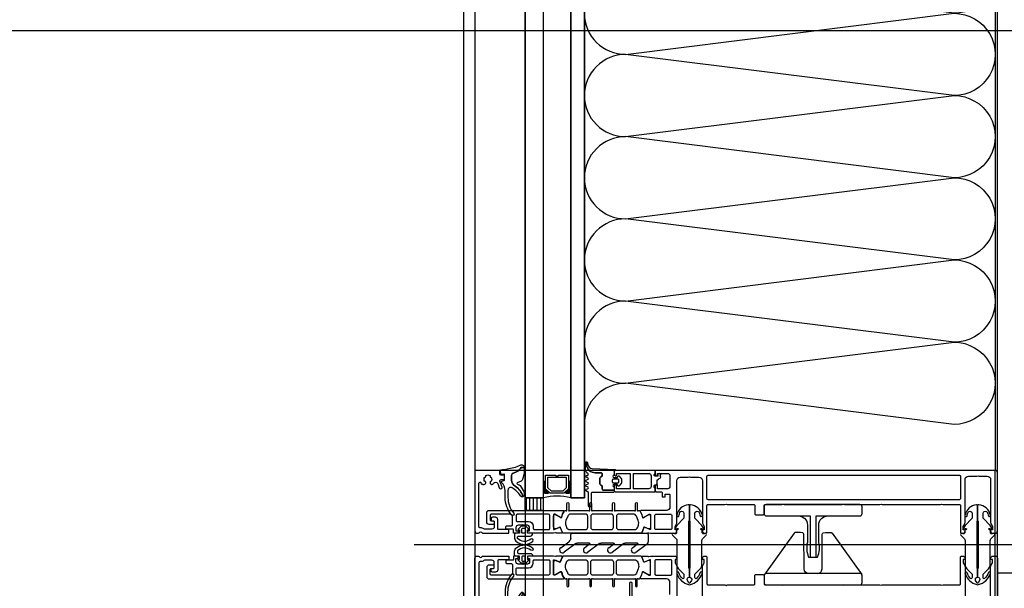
# Model space of a CAD drawing. Header units: millimetres. Extents: x 373037 to 682063, y 76092 to 274210.
# Tile 176 of 256: x 654842 to 655274, y 265988 to 266237. Entities that reach past the tile are written whole.
import ezdxf

# ---------------------------------------------------------------- set-up
doc = ezdxf.new("R2010")
doc.units = ezdxf.units.MM
doc.header["$LTSCALE"] = 100
doc.linetypes.add('ČERCHOVANÁ', pattern=[25.4, 12.7, -6.35, 0, -6.35])
doc.linetypes.add('ČÁRKOVANÁ', pattern=[19.05, 12.7, -6.35])
doc.layers.get('0').update_dxf_attribs({"linetype": 'CONTINUOUS'})
doc.layers.add('PUDORYS', color=253, linetype='CONTINUOUS')

# ---------------------------------------------------------------- blocks, each defined once
blk = doc.blocks.new('284336')
for points in [[(-0.7, -9.6), (-10, -9.6, 0.414511), (-10.51, -10.11), (-10.51, -15.51, -1), (-11.69, -15.51), (-11.69, -9.6), (-12.69, -8.95, -0.668884), (-12.6, -8.23), (-11.99, -8.01, 0.766384), (-11.99, -7.21), (-12.6, -6.99, -0.76831), (-12.6, -6.23), (-11.99, -6.01, 0.766384), (-11.99, -5.21), (-12.6, -4.99, -0.76831), (-12.6, -4.23), (-11.99, -4.01, 0.766384), (-11.99, -3.21), (-12.6, -2.99, -0.877523), (-12.5, -2.22), (-12.1, -2.22, 0.698129), (-11.83, -1.5, -0.220231), (-12.89, 0.78), (-12.89, 3.45, -0.157143), (-12.82, 3.68), (-12.69, 3.42, -0.067482), (-12.48, 2.53, 0.393136), (-8.66, -1.02), (-6.1, -1.02, -0.414214), (-5.61, -1.51), (-5.61, -2.22, -0.267949), (-5.85, -2.65), (-6.35, -2.93, 0.267949), (-6.61, -3.38), (-6.61, -5.84, 0.267949), (-6.35, -6.29), (-5.85, -6.57, -0.267949), (-5.61, -7), (-5.61, -8.11, 0.414215), (-5.1, -8.62), (-0.41, -8.62), (-0.41, -9.31, -0.414212), (-0.7, -9.6)], [(-0.41, 0), (-0.41, -2, 0.990243), (-0.4, -3.02), (0.9, -3.02, 0.414214), (1.21, -2.71), (1.21, -2.61, -0.668123), (1.71, -2.4), (2.75, -3.45, -0.199004), (2.89, -3.79), (2.89, -5.43, -0.199038), (2.75, -5.77), (1.71, -6.82, -0.668191), (1.21, -6.61), (1.21, -6.51, 0.414214), (0.9, -6.2), (-0.4, -6.2, 0.990269), (-0.41, -7.22), (-0.41, -8.6), (-5.1, -8.6, -0.414215), (-5.59, -8.11), (-5.59, -7, 0.267949), (-5.84, -6.56), (-6.34, -6.27, -0.267949), (-6.59, -5.84), (-6.59, -3.38, -0.267949), (-6.34, -2.95), (-5.84, -2.66, 0.267949), (-5.59, -2.22), (-5.59, -1.51, 0.414214), (-6.1, -1), (-8.66, -1, -0.393156), (-12.46, 2.53, 0.067572), (-12.67, 3.43), (-12.8, 3.7, -0.637545), (-12.12, 3.53), (-11.92, 2.53, 0.344315), (-10.06, 0.91), (0, 0.38, -0.406913), (0.39, 0), (-0.41, 0)], [(1.7, -4.31, 0.414235), (1.2, -3.81), (-0.7, -3.81, 0.414214), (-1.2, -4.31), (-1.2, -4.91, 0.414214), (-0.7, -5.41), (1.2, -5.41, 0.414235), (1.7, -4.91), (1.7, -4.31)]]:
    blk.add_lwpolyline(points, format="xyb", close=True)
blk = doc.blocks.new('nesystémový nástavec 18')
for p, q in [((-18, 6.8), (-18, 8.8)), ((-17.5, 9.3), (-15.36, 9.3)), ((-15.36, 9.3), (0, 9.3)), ((0, 9.3), (0, 7.8)), ((-17, 6.3), (-17.5, 6.3)), ((-11, 8), (-17, 8)), ((-17, 8), (-17, 6.3)), ((-11, 1.3), (-11, 8)), ((-2.8, 8), (-9.7, 8)), ((-9.7, 1.3), (-9.7, 8)), ((-1.8, 2.3), (-1.8, 7)), ((-0.5, 7.3), (-0.5, 6.8)), ((0, 6.3), (0.55, 6.3)), ((0.55, 6.3), (0.95, 5.9)), ((0.95, 5.9), (0.95, 4.8)), ((0.95, 4.8), (0.95, 4.14)), ((-18, 0.5), (-18, 1.8)), ((-17.5, 2.3), (-17, 2.3)), ((-1.8, 0), (-17.5, 0)), ((-17, 2.3), (-17, 1.3)), ((-17, 1.3), (-11, 1.3)), ((-9.7, 1.3), (-2.8, 1.3)), ((0, 0), (-1.8, 0)), ((-0.4, 2.23), (-0.5, 2.04)), ((-0.5, 2.04), (-0.5, 2)), ((1.2, 2.44), (0, 2.44)), ((0, 1.5), (0, 0)), ((0.95, 4.14), (1.2, 4.14)), ((1.2, 1.85), (1.2, 2.44)), ((1.4, 3.94), (1.4, 3.84)), ((1.6, 3.64), (1.6, 3.64)), ((1.8, 1.37), (1.7, 1.35)), ((2.25, 1.63), (1.8, 1.37)), ((2.4, 2.84), (2.4, 1.89))]:
    blk.add_line(p, q)
for centre, radius, start, end in [((-17.5, 8.8), 0.5, 90, 180), ((-15.36, 9.8), 0.5, 270, 270.084), ((-17.5, 6.8), 0.5, 180.0012, 269.9988), ((-2.8, 7), 1, 0, 90), ((0, 7.3), 0.5, 89.9955, 180.0071), ((0, 6.8), 0.5, 179.9949, 270.006), ((0.75, 4.8), 0.2, 359.9656, 0.0344), ((-17.5, 1.8), 0.5, 89.999, 180.0002), ((-17.5, 0.5), 0.5, 180, 270), ((-2.8, 2.3), 1, 270, 0), ((0, 2), 0.5, 179.9716, 270.0327), ((0, 1.94), 0.5, 89.9975, 144.0007), ((1.2, 3.94), 0.2, 359.9707, 90.0249), ((1.7, 1.85), 0.5, 179.9991, 270), ((1.6, 3.84), 0.2, 179.9737, 270.035), ((1.6, 2.84), 0.8, 0.0065, 89.9919), ((2.1, 1.89), 0.3, 299.9815, 0.0183)]:
    blk.add_arc(centre, radius, start, end)
blk = doc.blocks.new('433270')
blk.add_lwpolyline([(1, 0, 0.414364), (0, -1), (0, -1.4, 0.255924), (0.23, -1.83, -0.547723), (0.23, -3.17, 0.255924), (0, -3.6), (0, -14.6, 0.414214), (0.3, -14.9), (1.2, -14.9, 0.414214), (1.7, -14.4), (1.7, -10.3, -0.414214), (2, -10), (6, -10, 0.414248), (7, -9), (7, -7.7, 0.414179), (6.5, -7.2), (5.7, -7.2, 0.414232), (5.4, -7.5), (5.4, -8.2, -0.414198), (5.1, -8.5), (2.8, -8.5, -0.414204), (1.8, -7.5), (1.8, -4.49, -0.147432), (1.97, -3.94, 0.147461), (2.4, -2.5), (2.4, -2.3, -0.414214), (2.9, -1.8), (21.87, -1.8, -0.668178), (22.22, -2.65), (22.16, -2.72, 1), (21.59, -3.29), (21.52, -3.35, 0.198912), (21.38, -3.71), (21.38, -4.05, 0.414214), (22.08, -4.75), (22.38, -4.75, 0.576988), (22.64, -4.3, -0.311246), (24.56, -4.3, 0.576988), (24.82, -4.75), (25.3, -4.75, -0.260065), (25.3, -6.65), (24.82, -6.65, 0.576988), (24.56, -7.1, -0.311246), (22.64, -7.1, 0.576988), (22.38, -6.65), (22.08, -6.65, 0.414214), (21.38, -7.35), (21.38, -7.61, 0.267949), (21.63, -8.04), (21.89, -8.2, -0.637047), (21.73, -10), (19.83, -10.7, 0.315299), (19.5, -11.17), (19.5, -11.49, 0.520567), (20.17, -11.96), (22.83, -10.99, -0.520567), (23.5, -11.46), (23.5, -12.5, 0.414062), (24, -13), (25, -13, 0.414186), (25.5, -12.5), (25.5, -11.5, -0.414182), (26, -11), (27, -11, 0.414214), (27.5, -10.5), (27.5, -0.5, 0.414214), (27, 0), (1, 0)], format="xyb", close=True)
blk = doc.blocks.new('284325')
for points in [[(0.84, -5.23, -0.560316), (0.94, -4.73), (1.94, -4.36, 0.3153), (2.14, -4.08), (2.14, -1.89, 0.451558), (1.8, -1.59), (0.9, -1.7, -0.399586), (0.57, -1.46), (0.3, -0.07, -0.415977), (0.53, 0.29, 0.024107), (6.15, 1.24, 0.076636), (8.99, 2.34, -0.577615), (10.79, 1.3), (10.02, 1.37, 0.283171), (9.08, 0.9, -0.168429), (7.07, -0.74), (5.9, -1.16, 0.315302), (5.24, -2.1), (5.24, -4.21, 0.269719), (6.76, -6.82, -0.194797), (10.18, -11.53, -0.342663), (9.17, -11.17, 0.119207), (5.43, -7.59, 0.578571), (3.63, -8.62), (3.63, -11.77, 0.176415), (6.16, -18.72, -1), (5.24, -19.49, -0.176415), (2.43, -11.77), (2.43, -8.89, 0.208286), (0.84, -5.23)], [(8.95, -6.65), (10.32, -8.78, -0.134555), (10.79, -10.63, -0.339795), (10.19, -11.53, 0.194788), (6.76, -6.81, -0.269736), (5.25, -4.21), (5.25, -2.1, -0.315302), (5.9, -1.17), (7.07, -0.74, 0.168429), (9.09, 0.89, -0.283167), (10.01, 1.36), (10.79, 1.29), (10.79, -0.74, -0.070852), (10.71, -1.3), (9.95, -3.93, -0.241839), (9.08, -4.83), (7.93, -5.22, 0.836024), (8.08, -6.19), (8.11, -6.19, -0.255349), (8.95, -6.65)]]:
    blk.add_lwpolyline(points, format="xyb", close=True)
blk = doc.blocks.new('*U16')
for points in [[(0, 0, 0.414243), (0.1, 0.1), (0, 0.9, -1.0001), (0.2, 0.9), (0.1, 0.1, 0.414228), (0.2, 0, 0.414228)], [(0.2, 0, 0.414243), (0.3, 0.1), (0.2, 0.9, -1.0001), (0.4, 0.9), (0.3, 0.1, 0.414228), (0.4, 0, 0.414228)], [(0.4, 0, 0.414243), (0.5, 0.1), (0.4, 0.9, -1.0001), (0.6, 0.9), (0.5, 0.1, 0.414228), (0.6, 0, 0.414228)], [(0.6, 0, 0.414243), (0.7, 0.1), (0.6, 0.9, -1.0001), (0.8, 0.9), (0.7, 0.1, 0.414228), (0.8, 0, 0.414228)], [(0.8, 0, 0.414243), (0.9, 0.1), (0.8, 0.9, -1.0001), (1, 0.9), (0.9, 0.1, 0.414228), (1, 0, 0.414228)], [(1, 0, 0.414243), (1.1, 0.1), (1, 0.9, -1.0001), (1.2, 0.9), (1.1, 0.1, 0.414228), (1.2, 0, 0.414228)], [(1.2, 0, 0.414243), (1.3, 0.1), (1.2, 0.9, -1.0001), (1.4, 0.9), (1.3, 0.1, 0.414228), (1.4, 0, 0.414228)], [(1.4, 0, 0.414243), (1.5, 0.1), (1.4, 0.9, -1.0001), (1.6, 0.9), (1.5, 0.1, 0.414228), (1.6, 0, 0.414228)], [(1.6, 0, 0.414243), (1.7, 0.1), (1.6, 0.9, -1.0001), (1.8, 0.9), (1.7, 0.1, 0.414228), (1.8, 0, 0.414228)], [(1.8, 0, 0.414243), (1.9, 0.1), (1.8001, 0.9, -1.0001), (2, 0.9), (1.9001, 0.1, 0.414228), (2, 0, 0.414228)]]:
    blk.add_lwpolyline(points, format="xyb")
blk = doc.blocks.new('244748_a')
blk.add_lwpolyline([(8.32, -1.69, 0.082248), (6.34, -0.9, -1.09695), (6.94, -0.1, -0.315353), (11.26, -5.15, -0.480529), (10.87, -5.64), (4.27, -5.64), (4.08, -5.45), (-16.53, -5.45), (-16.72, -5.64), (-20.43, -5.64, 0.574019), (-21.93, -4.78), (-22.99, -5.4, 0.524827), (-22.99, -5.9), (-21.93, -6.52, 0.574021), (-20.43, -5.66), (-16.72, -5.66), (-16.53, -5.85), (4.08, -5.85), (4.27, -5.66), (10.87, -5.66, -0.480529), (11.26, -6.15, -0.326229), (6.88, -11.09, -1.09695), (6.28, -10.3, 0.081457), (8.32, -9.61, 0.599203), (7.48, -8.05), (5.52, -8.05, 0.198965), (5.17, -8.2), (2.22, -11.15), (0.93, -12.01, -0.738038), (0.51, -11.62), (0.87, -11, 1), (0.35, -10.7), (0, -11.3), (-0.98, -11.3, 0.619205), (-1.45, -12.06), (-1.28, -12.43, -0.808139), (-2.04, -13.04), (-3.63, -11.44, 0.198906), (-4.34, -11.15), (-14.99, -11.15, -0.198936), (-16.76, -10.42), (-18.98, -8.2, 0.198942), (-19.33, -8.05), (-20.67, -8.05, 0.500217), (-21.09, -8.73, 0.122037), (-18.5, -10.27, -1.093735), (-19.1, -11.07, -0.240768), (-23.7, -6.07, -0.106226), (-23.7, -5.23, -0.256232), (-19, -0.13, -1.093735), (-18.4, -0.92, 0.116856), (-21.09, -2.57, 0.500217), (-20.67, -3.25), (-19.33, -3.25, 0.198942), (-18.98, -3.1), (-16.75, -0.88, -0.198936), (-14.99, -0.15), (-4.34, -0.15, 0.198907), (-3.63, 0.14), (-2.04, 1.74, -0.808139), (-1.28, 1.13), (-1.45, 0.76, 0.619205), (-0.98, 0), (0, 0), (0.35, -0.6, 1), (0.87, -0.3), (0.51, 0.32, -0.738038), (0.93, 0.71), (2.22, -0.15), (5.17, -3.1, 0.198965), (5.52, -3.25), (7.48, -3.25, 0.599203)], format="xyb", close=True)
blk = doc.blocks.new('236134_0100_s_v')
for points in [[(22.8, -23), (22.8, -5), (42, -5, 0.414214), (43, -4), (43, -1, 0.414214), (42, 0), (1, 0, 0.414214), (0, -1), (0, -4, 0.414214), (1, -5), (20.2, -5), (20.2, -23)], [(15, -5, -0.414214), (19, -9), (19, -16.57, 0.165764), (19.53, -23), (23.47, -23, 0.165764), (24, -16.57), (24, -9, -0.414214), (28, -5)]]:
    blk.add_lwpolyline(points, format="xyb")
blk = doc.blocks.new('236134_0200_s_v')
for points in [[(19.58, 5, -0.41166), (17.58, 6.98), (17.45, 22.25, 0.344217), (17.07, 22.73), (16, 23), (14, 23, 0.240828), (13.19, 22.59), (0.19, 4.59)], [(23.42, 5, 0.41166), (25.42, 6.98), (25.55, 22.25, -0.344217), (25.93, 22.73), (27, 23), (29, 23, -0.240828), (29.81, 22.59), (42.81, 4.59)]]:
    blk.add_lwpolyline(points, format="xyb")
blk.add_lwpolyline([(42, 5), (1, 5, 0.414214), (0, 4), (0, 1, 0.414214), (1, 0), (42, 0, 0.414214), (43, 1), (43, 4, 0.414214)], format="xyb", close=True)
blk = doc.blocks.new('288126')
for points in [[(-16.5, 0), (16.5, 0)], [(-21.36, -6.34), (-17.8, -3.69)], [(-17, -2.08), (-17, -0.5)], [(-8.83, -4.3), (-14.11, -4.3)], [(1.81, -4.3), (-3.71, -4.3)], [(12.21, -4.3), (6.93, -4.3)], [(17, -0.5), (17, -3.8)], [(-14.71, -4.5), (-19.87, -8.34)], [(-10.96, -6.34), (-8.71, -4.66)], [(-4.31, -4.5), (-9.47, -8.34)], [(-0.35, -6.36), (1.93, -4.66)], [(6.33, -4.5), (1.14, -8.37)], [(10.05, -6.36), (12.33, -4.66)], [(16.6, -4.6), (11.54, -8.37)]]:
    blk.add_lwpolyline(points)
for centre, radius, start, end in [((16.5, -0.5), 0.5, 0, 90), ((-16.5, -0.5), 0.5, 90, 180), ((16, -3.8), 1, 306.7059, 0), ((-20.61, -7.34), 1.25, 126.7059, 306.7059), ((-10.21, -7.34), 1.25, 126.7059, 306.7059), ((0.4, -7.37), 1.25, 126.7059, 306.7059), ((10.8, -7.37), 1.25, 126.7059, 306.7059)]:
    blk.add_arc(centre, radius, start, end)
at = {"extrusion": (0, 0, -1)}
for centre, radius, start, end in [((19, -2.08), 2, 180, 233.2941), ((14.11, -5.3), 1, 53.2941, 90), ((8.83, -4.5), 0.2, 90, 233.2941), ((3.71, -5.3), 1, 53.2941, 90), ((-1.81, -4.5), 0.2, 90, 233.2941), ((-6.93, -5.3), 1, 53.2941, 90), ((-12.21, -4.5), 0.2, 90, 233.2941)]:
    blk.add_arc(centre, radius, start, end, dxfattribs=at)
blk = doc.blocks.new('246426')
for points in [[(-1.84, 0.64), (-2.86, -0.38, 0.198926), (-3.15, -1.09), (-3.15, -2.31, 0.198926), (-2.86, -3.02), (-1.84, -4.04, 0.637051), (-1.5, -3.92), (-1.45, -3.4), (-0.3, -3.4, -0.41484), (0, -3.7), (0, -5.19, 0.414232), (0.5, -5.69), (2.14, -5.69, 0.071862), (2.2, -5.68, 0.157876), (3.73, -4.64, 0.360336), (3.48, 2.39, 0.964062), (2.54, 1.48, -0.403385), (2.25, -4.34, -0.190964), (2.11, -4.39), (1.7, -4.39, -0.414214), (1.2, -3.89), (1.2, 1.31, 0.414201), (0.2, 2.31), (0, 2.31), (0, 0.3, -0.414214), (-0.3, 0), (-1.45, 0), (-1.5, 0.52, 0.637051), (-1.84, 0.64)], [(-2.25, -1.4, -0.414214), (-1.85, -1), (-0.4, -1, -0.414214), (0, -1.4), (0, -2, -0.414214), (-0.4, -2.4), (-1.85, -2.4, -0.414214), (-2.25, -2), (-2.25, -1.4)]]:
    blk.add_lwpolyline(points, format="xyb", close=True)

msp = doc.modelspace()

# ---------------------------------------------------------------- hatches: boundary and pattern name
at = {"layer": 'PUDORYS', "true_color": 0x939598}
h = msp.add_hatch(dxfattribs=at)
h.set_pattern_fill('ANSI31', color=252, scale=0.5, angle=585)
h.set_pattern_definition([(270, (722451.9952, 255707.7333), (1.5875, -8e-16), [])])
h.paths.add_polyline_path([(655071.64, 266022.15), (655071.64, 266027.65), (655063.64, 266027.65), (655063.64, 266022.15)])

# ---------------------------------------------------------------- linework, layer by layer
at = {"layer": 'PUDORYS', "color": 252, "true_color": 0x939598}
for p, q in [((655063.64, 266027.65), (655063.64, 266436.65)), ((655071.64, 266436.65), (655071.64, 266027.65)), ((655083.64, 266027.65), (655083.64, 266436.65)), ((655089.64, 266436.65), (655089.64, 266027.65)), ((655071.64, 266027.65), (655063.64, 266027.65)), ((655089.64, 266027.65), (655083.64, 266027.65)), ((655340.76, 266007.15), (655015.07, 266007.15)), ((655576.64, 265994.65), (655270.64, 265994.65))]:
    msp.add_line(p, q, dxfattribs=at)
at = {"layer": 'PUDORYS', "color": 252, "linetype": 'ČERCHOVANÁ', "ltscale": 25, "true_color": 0x939598}
msp.add_line((682063.19, 266232.15), (654424.22, 266232.15), dxfattribs=at)
msp.add_line((682063.19, 266232.15), (654424.22, 266232.15), dxfattribs=at)
at = {"layer": 'PUDORYS', "color": 252, "ltscale": 15, "true_color": 0x939598}
for points in [[(655036.64, 249592.15), (681616.64, 249592.15), (681616.64, 273272.15), (655036.64, 273272.15)], [(681611.64, 273267.15), (655041.64, 273267.15), (655041.64, 249597.15), (681611.64, 249597.15)], [(655063.64, 249619.15), (681589.64, 249619.15), (681589.64, 273245.15), (655063.64, 273245.15)], [(681581.64, 273237.15), (655071.64, 273237.15), (655071.64, 249627.15), (681581.64, 249627.15)], [(655270.64, 273038.15), (681383.2, 273038.15), (681383.2, 249826.15), (655270.64, 249826.15)], [(655083.64, 266027.65), (655089.64, 266027.65), (655089.64, 266436.65), (655083.64, 266436.65)], [(655089.64, 266424.65), (655269.64, 266424.65), (655269.64, 266039.65), (655089.64, 266039.65)], [(655041.64, 265974.65), (655269.64, 265974.65), (655269.64, 266039.65), (655041.64, 266039.65)]]:
    msp.add_lwpolyline(points, close=True, dxfattribs=at)
at = {"layer": 'PUDORYS', "color": 252, "linetype": 'ČÁRKOVANÁ', "ltscale": 5, "true_color": 0x939598}
for points in [[(681606.64, 249602.15), (655036.64, 249602.15), (655036.64, 273272.15), (681606.64, 273272.15)], [(681611.64, 249597.15), (655041.64, 249597.15), (655041.64, 273267.15), (681611.64, 273267.15)], [(681396.64, 249812.15), (655256.64, 249812.15), (655256.64, 273052.15), (681396.64, 273052.15)]]:
    msp.add_lwpolyline(points, close=True, dxfattribs=at)
at = {"layer": 'PUDORYS', "color": 252, "true_color": 0x939598}
msp.add_lwpolyline([(655270.64, 266038.65), (655270.64, 266425.65)], dxfattribs=at)
for points in [[(655269.64, 266039.65), (655121.14, 266039.65, 0.414214), (655120.64, 266039.15), (655120.64, 266037.85, 0.41422), (655121.14, 266037.35), (655121.64, 266037.35), (655121.64, 266038.35), (655126.14, 266038.35, -0.414214), (655127.14, 266037.35), (655127.14, 266032.65, -0.414214), (655126.14, 266031.65), (655121.64, 266031.65), (655121.64, 266033.35), (655121.14, 266033.35, 0.414201), (655120.64, 266032.85), (655120.64, 266030.85, 0.414214), (655121.14, 266030.35), (655123.28, 266030.35, -0.414214), (655123.78, 266029.85), (655123.78, 266028.05), (655125.03, 266028.05), (655125.03, 266029.25), (655126.84, 266029.25, -0.414214), (655127.14, 266028.95), (655127.14, 266023.66, -0.414167), (655125.64, 266022.16), (655118.64, 266022.15), (655114.54, 266022.15, 0.57735), (655114.19, 266021.55), (655114.69, 266020.69), (655115.12, 266019.2, 0.488701), (655115.56, 266019.02), (655118.03, 266020.45), (655118.45, 266020.45, -0.432566), (655118.64, 266020.25), (655118.64, 266013.95, -0.548397), (655118.36, 266013.76), (655115.98, 266014.83, 0.425336), (655115.71, 266014.72), (655114.89, 266012.7, 0.531563), (655115.26, 266012.15), (655117.33, 266012.15, 0.231306), (655117.56, 266012.27, -0.306185), (655117.88, 266012.37), (655118.64, 266012.15), (655129.14, 266012.15, 0.414214), (655130.14, 266013.15), (655130.14, 266013.65), (655129.34, 266013.65), (655129.34, 266015.15), (655130, 266016.3, 0.13165), (655130.14, 266016.8), (655130.14, 266035.16, -0.414214), (655131.64, 266036.66), (655135.14, 266036.66, -0.399985), (655136.14, 266036.66), (655139.84, 266036.66, -0.414214), (655141.34, 266035.16), (655141.34, 266016.8, 0.13165), (655141.47, 266016.3), (655142.13, 266015.15), (655142.13, 266013.65), (655141.33, 266013.65), (655141.33, 266013.15, 0.414214), (655142.33, 266012.15), (655142.84, 266012.15, 0.414214), (655143.34, 266012.65), (655143.34, 266024.25, -0.414214), (655143.84, 266024.75), (655151.24, 266024.75, -0.399985), (655152.24, 266024.75), (655163.84, 266024.75, -0.414214), (655164.34, 266024.25), (655164.34, 266020.65, 0.414214), (655164.84, 266020.15), (655167.84, 266020.15, 0.414214), (655168.34, 266020.65), (655168.34, 266024.25, -0.414214), (655168.84, 266024.75), (655176.14, 266024.75, -0.38324), (655177.14, 266024.75), (655202.64, 266024.75, -0.38324), (655203.64, 266024.75), (655219.14, 266024.75, -0.38324), (655220.14, 266024.75), (655245.64, 266024.75, -0.38324), (655246.64, 266024.75), (655253.94, 266024.75, -0.414214), (655254.44, 266024.25), (655254.44, 266012.65, 0.414214), (655254.94, 266012.15), (655255.44, 266012.15, 0.414214), (655256.44, 266013.15), (655256.44, 266013.65), (655255.64, 266013.65), (655255.64, 266015.15), (655256.3, 266016.31, 0.116937), (655256.44, 266016.81), (655256.44, 266035.66, -0.414232), (655257.94, 266037.16), (655261.65, 266037.16, -0.399985), (655262.65, 266037.16), (655266.14, 266037.16, -0.414232), (655267.64, 266035.66), (655267.64, 266016.81, 0.116937), (655267.77, 266016.31), (655268.44, 266015.15), (655268.44, 266013.65), (655267.64, 266013.65), (655267.64, 266013.15, 0.414214), (655268.64, 266012.15), (655269.64, 266012.15, 0.414214), (655270.64, 266013.15), (655270.64, 266038.65, 0.414214), (655269.64, 266039.65)], [(655143.84, 266037.55), (655253.94, 266037.55, -0.414214), (655254.44, 266037.05), (655254.44, 266027.35, -0.414214), (655253.94, 266026.85), (655143.84, 266026.85, -0.414214), (655143.34, 266027.35), (655143.34, 266037.05, -0.414214), (655143.84, 266037.55)], [(655114.3, 266012.15), (655102.39, 266012.15), (655080.48, 266012.15, -0.305837), (655080.01, 266012.47), (655079.09, 266014.75, 0.425336), (655078.82, 266014.86), (655077.21, 266014.15, -0.543753), (655076.15, 266014.83), (655076.15, 266019.73, -0.578182), (655077.05, 266020.25), (655079.24, 266018.99, 0.488505), (655079.68, 266019.17), (655080.11, 266020.68), (655080.88, 266022, -0.282478), (655081.15, 266022.15), (655081.6, 266022.15, 1.447009), (655081.95, 266022.29), (655081.95, 266025.25, -1), (655082.75, 266025.25), (655082.75, 266022.29, 1.447009), (655083.1, 266022.15), (655091.64, 266022.15, 1.447009), (655091.99, 266022.29), (655091.99, 266025.25, -1), (655092.79, 266025.25), (655092.79, 266022.29, 1.447009), (655093.14, 266022.15), (655101.64, 266022.15, 1.447009), (655101.99, 266022.29), (655101.99, 266025.25, -1), (655102.79, 266025.25), (655102.79, 266022.29, 1.447009), (655103.14, 266022.15), (655111.68, 266022.15, 1.447009), (655112.03, 266022.29), (655112.03, 266025.25, -1), (655112.83, 266025.25), (655112.83, 266022.29, 1.447009), (655113.18, 266022.15), (655113.62, 266022.15, -0.282478), (655113.9, 266022), (655114.66, 266020.68), (655115.1, 266019.17, 0.488505), (655115.54, 266018.99), (655117.73, 266020.25, -0.578182), (655118.63, 266019.73), (655118.63, 266014.83, -0.543753), (655117.57, 266014.15), (655115.95, 266014.86, 0.425336), (655115.69, 266014.75), (655114.76, 266012.47, -0.305837), (655114.3, 266012.15)], [(655076.14, 266012.15), (655065.14, 266012.15, -0.414426), (655064.64, 266012.65), (655064.64, 266013.15), (655065.64, 266013.15), (655065.64, 266014.65, 0.414214), (655064.64, 266015.65), (655063.14, 266015.65, 0.399985), (655062.14, 266015.65), (655060.64, 266015.65, 0.414214), (655059.64, 266014.65), (655059.64, 266013.15), (655060.64, 266013.15), (655060.64, 266012.65, -0.414456), (655060.14, 266012.15), (655058.84, 266012.16, -0.413971), (655058.54, 266012.46), (655058.54, 266013.65, 0.414214), (655058.24, 266013.95), (655055.24, 266013.95), (655055.24, 266014.95, -0.414214), (655055.74, 266015.45), (655057.64, 266015.45, 0.414214), (655058.14, 266015.95), (655058.14, 266019.45, 0.414206), (655057.14, 266020.45), (655048.84, 266020.45, 0.414206), (655048.34, 266019.95), (655048.34, 266018.05, 0.414219), (655048.84, 266017.55), (655049.64, 266017.55, -0.414214), (655050.14, 266017.05), (655050.14, 266016.55, -0.414214), (655049.64, 266016.05), (655047.84, 266016.05, -0.414214), (655046.84, 266017.05), (655046.84, 266021.15, -0.414214), (655047.84, 266022.15), (655076.14, 266022.15), (655080.24, 266022.15, -0.57735), (655080.58, 266021.55), (655080.09, 266020.69), (655079.66, 266019.2, -0.488701), (655079.22, 266019.02), (655076.75, 266020.45), (655076.33, 266020.45, 0.432566), (655076.14, 266020.25), (655076.14, 266013.95, 0.548397), (655076.42, 266013.76), (655078.8, 266014.83, -0.425336), (655079.07, 266014.72), (655079.89, 266012.7, -0.531563), (655079.52, 266012.15), (655077.45, 266012.15, -0.231306), (655077.22, 266012.27, 0.306185), (655076.9, 266012.37), (655076.14, 266012.15)], [(655073.94, 266020.45), (655060.24, 266020.45, 0.414214), (655059.74, 266019.95), (655059.74, 266017.75, 0.414214), (655060.24, 266017.25), (655065.21, 266017.25, -0.411139), (655067.24, 266015.25), (655067.24, 266014.25, 0.414214), (655067.74, 266013.75), (655073.94, 266013.75, 0.414214), (655074.44, 266014.25), (655074.44, 266019.95, 0.414214), (655073.94, 266020.45)], [(655083.19, 266013.75), (655090.09, 266013.75, 0.414218), (655091.09, 266014.75), (655091.09, 266019.55, 0.414218), (655090.09, 266020.55), (655083.73, 266020.55, 0.305619), (655082.34, 266019.62), (655081.56, 266017.69, 0.176429), (655081.49, 266015.64), (655081.76, 266014.79, 0.324916), (655083.19, 266013.75)], [(655093.39, 266013.75), (655101.39, 266013.75, 0.414214), (655102.39, 266014.75), (655102.39, 266019.55, 0.414214), (655101.39, 266020.55), (655093.39, 266020.55, 0.414214), (655092.39, 266019.55), (655092.39, 266014.75, 0.414214), (655093.39, 266013.75)], [(655104.69, 266013.75), (655111.59, 266013.75, 0.324916), (655113.02, 266014.79), (655113.29, 266015.64, 0.176429), (655113.22, 266017.69), (655112.44, 266019.62, 0.305619), (655111.05, 266020.55), (655104.69, 266020.55, 0.414218), (655103.69, 266019.55), (655103.69, 266014.75, 0.414218), (655104.69, 266013.75)], [(655127.94, 266014.25, -0.414214), (655127.44, 266013.75), (655120.94, 266013.75, -0.414214), (655120.44, 266014.25), (655120.44, 266019.95, -0.414214), (655120.94, 266020.45), (655127.44, 266020.45, -0.414214), (655127.94, 266019.95), (655127.94, 266014.25)], [(655076.14, 266002.15), (655065.14, 266002.15, 0.414426), (655064.64, 266001.65), (655064.64, 266001.16), (655065.64, 266001.16), (655065.64, 265999.66, -0.414214), (655064.64, 265998.66), (655063.14, 265998.66, -0.399985), (655062.14, 265998.66), (655060.64, 265998.66, -0.414214), (655059.64, 265999.66), (655059.64, 266001.15), (655060.64, 266001.15), (655060.64, 266001.65, 0.414456), (655060.14, 266002.15), (655058.84, 266002.15, 0.413971), (655058.54, 266001.85), (655058.54, 266000.65, -0.414214), (655058.24, 266000.35), (655055.24, 266000.35), (655055.24, 265999.35, 0.414214), (655055.74, 265998.85), (655057.64, 265998.85, -0.414214), (655058.14, 265998.35), (655058.14, 265994.85, -0.414206), (655057.14, 265993.85), (655048.84, 265993.85, -0.414206), (655048.34, 265994.35), (655048.34, 265996.25, -0.414219), (655048.84, 265996.75), (655049.64, 265996.75, 0.414214), (655050.14, 265997.25), (655050.14, 265997.75, 0.414214), (655049.64, 265998.25), (655047.84, 265998.25, 0.414214), (655046.84, 265997.25), (655046.84, 265993.15, 0.414214), (655047.84, 265992.15), (655076.14, 265992.15), (655080.24, 265992.15, 0.57735), (655080.58, 265992.75), (655080.09, 265993.62), (655079.66, 265995.11, 0.488701), (655079.22, 265995.29), (655076.75, 265993.85), (655076.33, 265993.85, -0.432566), (655076.14, 265994.05), (655076.14, 266000.36, -0.548397), (655076.42, 266000.54), (655078.8, 265999.48, 0.425336), (655079.07, 265999.58), (655079.89, 266001.61, 0.531563), (655079.52, 266002.16), (655077.45, 266002.16, 0.231306), (655077.22, 266002.04, -0.306185), (655076.9, 266001.94), (655076.14, 266002.15)], [(655114.3, 266002.15), (655102.39, 266002.16), (655080.48, 266002.15, 0.305837), (655080.01, 266001.84), (655079.09, 265999.55, -0.425336), (655078.82, 265999.45), (655077.21, 266000.16, 0.543753), (655076.15, 265999.48), (655076.15, 265994.57, 0.578182), (655077.05, 265994.06), (655079.24, 265995.32, -0.488505), (655079.68, 265995.14), (655080.11, 265993.63), (655080.88, 265992.3, 0.282478), (655081.15, 265992.16), (655081.6, 265992.16, -1.447009), (655081.95, 265992.02), (655081.95, 265989.06, 1), (655082.75, 265989.06), (655082.75, 265992.02, -1.447009), (655083.1, 265992.16), (655091.64, 265992.16, -1.447009), (655091.99, 265992.02), (655091.99, 265989.06, 1), (655092.79, 265989.06), (655092.79, 265992.02, -1.447009), (655093.14, 265992.16), (655101.64, 265992.16, -1.447009), (655101.99, 265992.02), (655101.99, 265989.06, 1), (655102.79, 265989.06), (655102.79, 265992.02, -1.447009), (655103.14, 265992.16), (655111.68, 265992.16, -1.447009), (655112.03, 265992.02), (655112.03, 265989.06, 1), (655112.83, 265989.06), (655112.83, 265992.02, -1.447009), (655113.18, 265992.16), (655113.62, 265992.16, 0.282478), (655113.9, 265992.3), (655114.66, 265993.63), (655115.1, 265995.14, -0.488505), (655115.54, 265995.32), (655117.73, 265994.06, 0.578182), (655118.63, 265994.57), (655118.63, 265999.48, 0.543753), (655117.57, 266000.16), (655115.95, 265999.45, -0.425336), (655115.69, 265999.55), (655114.76, 266001.84, 0.305837), (655114.3, 266002.15)], [(655073.94, 265993.85), (655060.24, 265993.85, -0.414214), (655059.74, 265994.35), (655059.74, 265996.56, -0.414214), (655060.24, 265997.06), (655065.21, 265997.06, 0.411139), (655067.24, 265999.06), (655067.24, 266000.05, -0.414214), (655067.74, 266000.55), (655073.94, 266000.55, -0.414214), (655074.44, 266000.05), (655074.44, 265994.35, -0.414214), (655073.94, 265993.85)], [(655083.19, 266000.56), (655090.09, 266000.56, -0.414218), (655091.09, 265999.56), (655091.09, 265994.76, -0.414218), (655090.09, 265993.76), (655083.73, 265993.76, -0.305619), (655082.34, 265994.69), (655081.56, 265996.62, -0.176429), (655081.49, 265998.67), (655081.76, 265999.52, -0.324916), (655083.19, 266000.56)], [(655093.39, 266000.56), (655101.39, 266000.56, -0.414214), (655102.39, 265999.56), (655102.39, 265994.76, -0.414214), (655101.39, 265993.76), (655093.39, 265993.76, -0.414214), (655092.39, 265994.76), (655092.39, 265999.56, -0.414214), (655093.39, 266000.56)], [(655104.69, 266000.56), (655111.59, 266000.56, -0.324916), (655113.02, 265999.52), (655113.29, 265998.67, -0.176429), (655113.22, 265996.62), (655112.44, 265994.69, -0.305619), (655111.05, 265993.76), (655104.69, 265993.76, -0.414218), (655103.69, 265994.76), (655103.69, 265999.56, -0.414218), (655104.69, 266000.56)], [(655127.94, 266000.05, 0.414214), (655127.44, 266000.55), (655120.94, 266000.55, 0.414214), (655120.44, 266000.05), (655120.44, 265994.35, 0.414214), (655120.94, 265993.85), (655127.44, 265993.85, 0.414214), (655127.94, 265994.35), (655127.94, 266000.05)]]:
    msp.add_lwpolyline(points, format="xyb", close=True, dxfattribs=at)
for points in [[(655082.64, 266037.65), (655082.64, 266031.65), (655080.64, 266029.65), (655074.64, 266029.65), (655072.64, 266031.65), (655072.64, 266037.65), (655077.14, 266037.65), (655077.14, 266037.15), (655078.14, 266037.15), (655078.14, 266037.65)], [(655073.64, 266036.65), (655081.64, 266036.65), (655081.64, 266032.07), (655080.22, 266030.65), (655075.19, 266030.65), (655073.64, 266032.07)], [(655063.64, 266022.15), (655063.64, 266027.65), (655071.64, 266027.65), (655071.64, 266022.15)]]:
    msp.add_lwpolyline(points, close=True, dxfattribs=at)
for points in [[(655127.14, 265985.35), (655127.14, 265990.65, 0.414167), (655125.64, 265992.15), (655118.64, 265992.15), (655114.54, 265992.15, -0.57735), (655114.19, 265992.75), (655114.69, 265993.62), (655115.12, 265995.11, -0.488701), (655115.56, 265995.29), (655118.03, 265993.85), (655118.45, 265993.85, 0.432566), (655118.64, 265994.05), (655118.64, 266000.36, 0.548397), (655118.36, 266000.54), (655115.98, 265999.48, -0.425336), (655115.71, 265999.58), (655114.89, 266001.61, -0.531563), (655115.26, 266002.16), (655117.33, 266002.16, -0.231306), (655117.56, 266002.04, 0.306185), (655117.88, 266001.94), (655118.64, 266002.15), (655129.14, 266002.15, -0.414214), (655130.14, 266001.15), (655130.14, 266000.65), (655129.34, 266000.65), (655129.34, 265999.15), (655130, 265998.01, -0.13165), (655130.14, 265997.51), (655130.14, 265979.15, 0.414214)], [(655141.34, 265979.15), (655141.34, 265997.51, -0.13165), (655141.47, 265998.01), (655142.13, 265999.15), (655142.13, 266000.65), (655141.33, 266000.65), (655141.33, 266001.15, -0.414214), (655142.33, 266002.15), (655142.84, 266002.15, -0.414214), (655143.34, 266001.65), (655143.34, 265990.05, 0.414214), (655143.84, 265989.55), (655151.24, 265989.55, 0.399985), (655152.24, 265989.55), (655163.84, 265989.55, 0.414214), (655164.34, 265990.05), (655164.34, 265993.65, -0.414214), (655164.84, 265994.15), (655167.84, 265994.15, -0.414214), (655168.34, 265993.65), (655168.34, 265990.05, 0.414214), (655168.84, 265989.55), (655176.14, 265989.55, 0.38324), (655177.14, 265989.55), (655202.64, 265989.55, 0.38324), (655203.64, 265989.55), (655219.14, 265989.55, 0.38324), (655220.14, 265989.55), (655245.64, 265989.55, 0.38324), (655246.64, 265989.55), (655253.94, 265989.55, 0.414214), (655254.44, 265990.05), (655254.44, 266001.65, -0.414214), (655254.94, 266002.15), (655255.44, 266002.15, -0.414214), (655256.44, 266001.15), (655256.44, 266000.65), (655255.64, 266000.65), (655255.64, 265999.15), (655256.3, 265998, -0.116937), (655256.44, 265997.5), (655256.44, 265978.65, 0.414232)], [(655267.64, 265978.65), (655267.64, 265997.5, -0.116937), (655267.77, 265998), (655268.44, 265999.15), (655268.44, 266000.65), (655267.64, 266000.65), (655267.64, 266001.15, -0.414214), (655268.64, 266002.15), (655269.64, 266002.15, -0.414214), (655270.64, 266001.15), (655270.64, 265975.65, -0.414214)]]:
    msp.add_lwpolyline(points, format="xyb", dxfattribs=at)
for centre, radius, start, end in [((655072.14, 266035.52), 0.596, 213.0366, 326.9634), ((655072.14, 266035.22), 0.596, 213.0366, 326.9634), ((655072.14, 266034.93), 0.596, 213.0366, 326.9634), ((655072.14, 266034.64), 0.596, 213.0366, 326.9634), ((655072.14, 266034.35), 0.596, 213.0366, 326.9634), ((655072.14, 266034.05), 0.596, 213.0366, 326.9634), ((655072.14, 266033.76), 0.596, 213.0366, 326.9634), ((655072.14, 266033.47), 0.596, 213.0366, 326.9634), ((655072.14, 266033.18), 0.596, 213.0366, 326.9634), ((655072.14, 266032.88), 0.596, 213.0366, 326.9634), ((655072.14, 266032.59), 0.596, 213.0366, 326.9634), ((655072.14, 266032.3), 0.596, 213.0366, 326.9634), ((655072.14, 266032.01), 0.596, 213.0366, 326.9634), ((655072.28, 266031.99), 0.879, 223.5036, 316.0051), ((655072.42, 266032.09), 1.26, 231.5004, 308.0344), ((655082.85, 266032.09), 1.26, 231.9656, 308.4996), ((655083, 266031.99), 0.879, 223.9949, 316.4964), ((655083.14, 266035.52), 0.596, 213.0366, 326.9634), ((655083.14, 266035.22), 0.596, 213.0366, 326.9634), ((655083.14, 266034.93), 0.596, 213.0366, 326.9634), ((655083.14, 266034.64), 0.596, 213.0366, 326.9634), ((655083.14, 266034.35), 0.596, 213.0366, 326.9634), ((655083.14, 266034.05), 0.596, 213.0366, 326.9634), ((655083.14, 266033.76), 0.596, 213.0366, 326.9634), ((655083.14, 266033.47), 0.596, 213.0366, 326.9634), ((655083.14, 266033.18), 0.596, 213.0366, 326.9634), ((655083.14, 266032.88), 0.596, 213.0366, 326.9634), ((655083.14, 266032.59), 0.596, 213.0366, 326.9634), ((655083.14, 266032.3), 0.596, 213.0366, 326.9634), ((655083.14, 266032.01), 0.596, 213.0366, 326.9634), ((655072.56, 266032.25), 1.71, 237.3143, 302.7051), ((655072.71, 266032.49), 2.25, 241.5972, 298.4727), ((655072.88, 266032.84), 2.9, 244.7048, 294.6933), ((655072.99, 266033.21), 3.55, 247.591, 292.7062), ((655077.64, 266005.76), 22.7, 74.6728, 105.3272), ((655082.29, 266033.21), 3.55, 247.2938, 292.409), ((655082.4, 266032.84), 2.9, 245.3067, 295.2952), ((655082.57, 266032.49), 2.25, 241.5273, 298.4028), ((655082.71, 266032.25), 1.71, 237.2949, 302.6857)]:
    msp.add_arc(centre, radius, start, end, dxfattribs=at)

# ---------------------------------------------------------------- block references
at = {"layer": 'PUDORYS', "color": 252, "true_color": 0x939598, "xscale": 179.9999932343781, "yscale": 179.9999932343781, "zscale": 179.9999932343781, "rotation": 270}
msp.add_blockref('*U16', (655089.64, 266419.83), dxfattribs=at)
at = {"layer": 'PUDORYS', "color": 252, "true_color": 0x939598}
for name, p, rotation in [('433270', (655041.64, 266012.15), 90), ('246426', (655064.64, 266012.15), 270)]:
    msp.add_blockref(name, p, dxfattribs=dict(at, rotation=rotation))
for name, p in [('284325', (655052.5, 266039.65)), ('284336', (655103.05, 266039.65)), ('236134_0100_s_v', (655168.34, 266024.75)), ('288126', (655100.63, 266012.15)), ('236134_0200_s_v', (655168.34, 265989.55))]:
    msp.add_blockref(name, p, dxfattribs=at)
at = {"layer": 'PUDORYS', "color": 252, "true_color": 0x939598, "xscale": -1}
for name, p, rotation in [('nesystémový nástavec 18', (655120.64, 266039.65), 180), ('244748_a', (655141.3, 266013.38), 270), ('244748_a', (655267.6, 266013.38), 270), ('246426', (655064.64, 266002.16), 270), ('433270', (655041.64, 266002.15), 90), ('284325', (655052.5, 265974.65), 180), ('284336', (655121.05, 265974.65), 180)]:
    msp.add_blockref(name, p, dxfattribs=dict(at, rotation=rotation))

doc.saveas('drawing.dxf')
